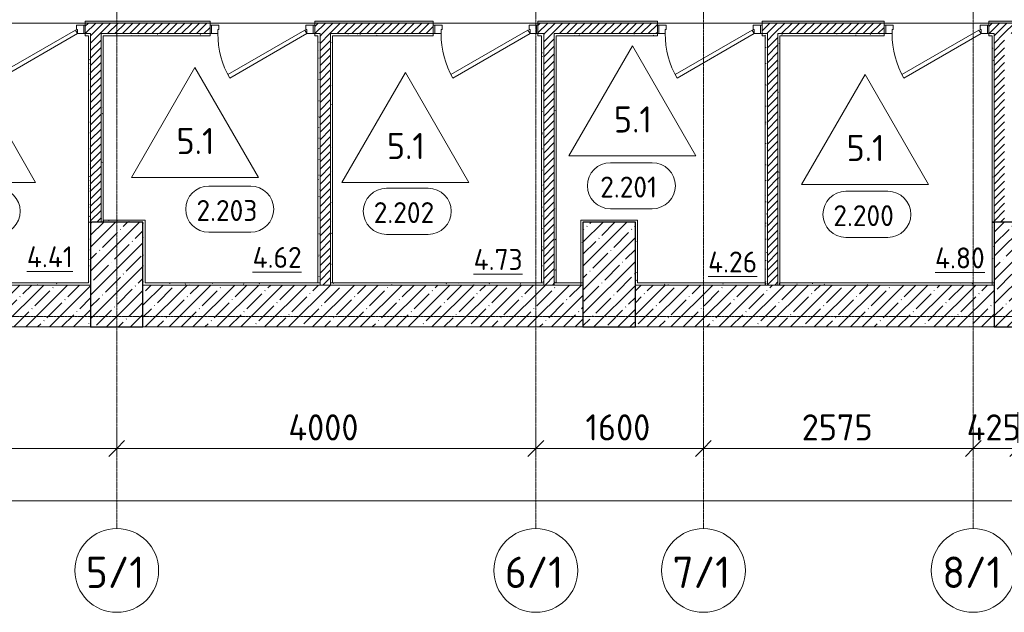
# Model space of a CAD drawing. Header units: millimetres. Extents: x -4136 to 63268, y -10605 to 130973.
# Tile 16 of 47: x 11573 to 20972, y 30575 to 36233. Entities that reach past the tile are written whole.
import ezdxf

# ---------------------------------------------------------------- set-up
doc = ezdxf.new("R2010")
doc.units = ezdxf.units.MM
doc.linetypes.add('4_ Штрихпунктир_ 10 х 2 мм', pattern=[14, 10, -2, 0, -2])
for name, color, linetype, lineweight in [('A-ANNO-DIMS', 7, 'Continuous', 5), ('A-ANNO-DIMS-100', 7, 'Continuous', 5), ('A-AREA-IDEN', 7, 'Continuous', 5), ('A-DOOR', 7, 'Continuous', 13), ('A-DOOR-FRAM', 7, 'Continuous', 13), ('A-FLOR', 7, 'Continuous', 13), ('A-FLOR-IDEN', 7, 'Continuous', 5), ('A-WALL', 7, 'Continuous', 13), ('A-WALL-PATT', 7, 'Continuous', 13), ('I-WALL', 7, 'Continuous', 13), ('S-COLS', 7, 'Continuous', 25), ('S-GRID', 7, 'Continuous', 5), ('S-GRID-IDEN', 7, 'Continuous', 5)]:
    doc.layers.add(name, color=color, linetype=linetype, lineweight=lineweight)
doc.styles.add('GOST Common_1', font='GOST_Common.ttf', dxfattribs={"height": 300})
doc.styles.add('GOST Common_2', font='GOST_Common.ttf', dxfattribs={"height": 250})
doc.styles.add('GOST Common_3', font='GOST_Common.ttf', dxfattribs={"height": 200})
doc.dimstyles.new('2_5_мм', dxfattribs={"dimscale": 304.8, "dimtxt": 251.428749, "dimasz": 0.492126, "dimexe": 0.492126, "dimexo": 0.492126, "dimgap": 0, "dimtad": 1, "dimdec": 5, "dimrnd": 1e-05, "dimdsep": 46, "dimtxsty": 'GOST Common_2', "dimblk1": 'OBLIQUE', "dimblk2": 'OBLIQUE', "dimsah": 1, "dimcen": 0.09, "dimdle": 0.492126, "dimadec": 5, "dimazin": 2, "dimtfac": 1, "dimtdec": 4, "dimtix": 1, "dimtmove": 0, "dimatfit": 3, "dimfxl": 1, "dimtvp": 1, "dimtolj": 1, "dimtzin": 0, "dimarcsym": 2})
doc.dimstyles.new('2_5_мм_1', dxfattribs={"dimscale": 304.8, "dimtxt": 251.428749, "dimasz": 0.492126, "dimexe": 0.492126, "dimexo": 0.492126, "dimgap": 0, "dimtad": 1, "dimdec": 5, "dimrnd": 1e-05, "dimdsep": 46, "dimtxsty": 'GOST Common_2', "dimblk1": 'OBLIQUE', "dimblk2": 'OBLIQUE', "dimsah": 1, "dimcen": 0.09, "dimdle": 0.492126, "dimadec": 5, "dimazin": 2, "dimtfac": 1, "dimtdec": 4, "dimtix": 1, "dimtmove": 1, "dimatfit": 3, "dimfxl": 1, "dimtvp": 1, "dimtolj": 1, "dimtzin": 0, "dimarcsym": 2})
pattern_1 = [(0, (0, 0), (203.2, 50.8), [3.353, -149.047, 3.353, -149.047, -812.8]), (0, (0, 0), (203.2, 50.8), [-304.8, 3.353, -301.447, 3.353, -149.047, -355.6]), (0, (0, 0), (203.2, 50.8), [-762, 3.353, -98.247, 3.353, -250.647]), (120, (76.2, 25.4), (-145.59409, 150.57636), [3.353, -149.047, 3.353, -149.047, -812.8]), (120, (76.2, 25.4), (-145.59409, 150.57636), [-304.8, 3.353, -301.447, 3.353, -149.047, -355.6]), (120, (76.2, 25.4), (-145.59409, 150.57636), [-762, 3.353, -98.247, 3.353, -250.647]), (240, (101.6, 127), (-57.60591, -201.37636), [3.353, -149.047, 3.353, -149.047, -812.8]), (240, (101.6, 127), (-57.60591, -201.37636), [-304.8, 3.353, -301.447, 3.353, -149.047, -355.6]), (240, (101.6, 127), (-57.60591, -201.37636), [-762, 3.353, -98.247, 3.353, -250.647])]
pattern_2 = [(45, (0, 0), (-35.35534, 35.35534), [])]
pattern_3 = [(45, (0, 0), (-114.04925, 114.04925), []), (45, (114.05, 0), (-114.04925, 114.04925), [201.612, -40.322, 3.353, -36.97])]

# ---------------------------------------------------------------- blocks, each defined once
blk = doc.blocks.new('Наметкина 10_РД_АР_П_Отделка_R21_rvt-1--02_Подвал_МП_часть А')
at = {"layer": 'A-WALL-PATT', "lineweight": 5}
h = blk.add_hatch(dxfattribs=at)
h.set_pattern_fill('FP_16', color=256, style=0, pattern_type=2)
h.set_pattern_definition(pattern_1)
h.paths.add_polyline_path([(24400, 36200), (24700, 36200), (24700, 36220), (24400, 36220)])
h.paths.add_polyline_path([(18660, 36200), (19825, 36200), (19825, 36220), (18660, 36220)])
h.paths.add_polyline_path([(20825, 36200), (21750, 36200), (21750, 36220), (20825, 36220)])
h.paths.add_polyline_path([(23400, 36200), (23400, 36220), (22750, 36220), (22750, 36200)])
h.paths.add_polyline_path([(17660, 36200), (17660, 36220), (16520, 36220), (16520, 36200), (16584.7, 36200)])
h.paths.add_polyline_path([(14390, 36200), (15520, 36200), (15520, 36220), (14390, 36220)])
h.paths.add_polyline_path([(13144, 36200), (13390, 36200), (13390, 36220), (12200, 36220), (12200, 36200), (12283.8, 36200)])
h.paths.add_polyline_path([(8370, 36200), (9200, 36200), (9200, 36220), (8370, 36220)])
h.paths.add_polyline_path([(10200, 36200), (11200, 36200), (11200, 36220), (10200, 36220)])
h = blk.add_hatch(dxfattribs=at)
h.set_pattern_fill('FP_16', color=256, style=0, pattern_type=2)
h.set_pattern_definition(pattern_1)
h.paths.add_polyline_path([(11200, 36080), (11200, 36100), (10370, 36100), (10370, 36080)])
h.paths.add_polyline_path([(12230, 36080), (12230, 36100), (12200, 36100), (12200, 36080)])
h = blk.add_hatch(dxfattribs=at)
h.set_pattern_fill('FP_16', color=256, style=0, pattern_type=2)
h.set_pattern_definition(pattern_1)
h.paths.add_polyline_path([(12230, 34300), (12250, 34300), (12250, 36100), (12230, 36100), (12230, 36028.8)])
h = blk.add_hatch(dxfattribs=at)
h.set_pattern_fill('FP_16', color=256, style=0, pattern_type=2)
h.set_pattern_definition(pattern_1)
h.paths.add_polyline_path([(12350, 34300), (12370, 34300), (12370, 36100), (12350, 36100), (12350, 36028.8)])
h = blk.add_hatch(dxfattribs=at)
h.set_pattern_fill('FP_16', color=256, style=0, pattern_type=2)
h.set_pattern_definition(pattern_1)
h.paths.add_polyline_path([(14440, 36080), (14440, 36100), (14390, 36100), (14390, 36080), (14420, 36080)])
h.paths.add_polyline_path([(12370, 36080), (13390, 36080), (13390, 36100), (12370, 36100)])
h = blk.add_hatch(dxfattribs=at)
h.set_pattern_fill('FP_16', color=256, style=0, pattern_type=2)
h.set_pattern_definition(pattern_1)
h.paths.add_polyline_path([(14540, 33720), (14560, 33720), (14560, 36100), (14540, 36100), (14540, 36028.8)])
h = blk.add_hatch(dxfattribs=at)
h.set_pattern_fill('FP_16', color=256, style=0, pattern_type=2)
h.set_pattern_definition(pattern_1)
h.paths.add_polyline_path([(16575, 36080), (16575, 36100), (16520, 36100), (16520, 36080), (16555, 36080)])
h.paths.add_polyline_path([(15520, 36080), (15520, 36100), (14560, 36100), (14560, 36080), (14864.3, 36080)])
h = blk.add_hatch(dxfattribs=at)
h.set_pattern_fill('FP_16', color=256, style=0, pattern_type=2)
h.set_pattern_definition(pattern_1)
h.paths.add_polyline_path([(20875, 36080), (20875, 36100), (20825, 36100), (20825, 36080), (20855, 36080)])
h.paths.add_polyline_path([(18660, 36080), (18710, 36080), (18710, 36100), (18660, 36100)])
h.paths.add_polyline_path([(18830, 36080), (19825, 36080), (19825, 36100), (18810, 36100), (18810, 36080)])
h.paths.add_polyline_path([(17660, 36080), (17660, 36100), (16675, 36100), (16675, 36080), (16695, 36080)])
h = blk.add_hatch(dxfattribs=at)
h.set_pattern_fill('FP_16', color=256, style=0, pattern_type=2)
h.set_pattern_definition(pattern_1)
h.paths.add_polyline_path([(14440, 33720), (14440, 36080), (14420, 36080), (14420, 33720)])
h = blk.add_hatch(dxfattribs=at)
h.set_pattern_fill('FP_16', color=256, style=0, pattern_type=2)
h.set_pattern_definition(pattern_1)
h.paths.add_polyline_path([(16575, 33720), (16575, 36080), (16555, 36080), (16555, 33720)])
h = blk.add_hatch(dxfattribs=at)
h.set_pattern_fill('FP_16', color=256, style=0, pattern_type=2)
h.set_pattern_definition(pattern_1)
h.paths.add_polyline_path([(16695, 33720), (16695, 36080), (16675, 36080), (16675, 33720)])
h = blk.add_hatch(dxfattribs=at)
h.set_pattern_fill('FP_16', color=256, style=0, pattern_type=2)
h.set_pattern_definition(pattern_1)
h.paths.add_polyline_path([(18710, 33700), (18710, 36080), (18690, 36080), (18690, 33700)])
h = blk.add_hatch(dxfattribs=at)
h.set_pattern_fill('FP_16', color=256, style=0, pattern_type=2)
h.set_pattern_definition(pattern_1)
h.paths.add_polyline_path([(18830, 33700), (18830, 36080), (18810, 36080), (18810, 33700)])
h = blk.add_hatch(dxfattribs=at)
h.set_pattern_fill('FP_16', color=256, style=0, pattern_type=2)
h.set_pattern_definition(pattern_1)
h.paths.add_polyline_path([(20875, 34300), (20875, 36080), (20855, 36080), (20855, 34300)])
h = blk.add_hatch(dxfattribs=at)
h.set_pattern_fill('FP_16', color=256, style=0, pattern_type=2)
h.set_pattern_definition(pattern_1)
h.paths.add_polyline_path([(12750, 34300), (12750, 34320), (12370, 34320), (12370, 34300)])
h = blk.add_hatch(dxfattribs=at)
h.set_pattern_fill('FP_16', color=256, style=0, pattern_type=2)
h.set_pattern_definition(pattern_1)
h.paths.add_polyline_path([(12750, 33720), (12770, 33720), (12770, 34320), (12750, 34320), (12750, 34300)])
h = blk.add_hatch(dxfattribs=at)
h.set_pattern_fill('FP_16', color=256, style=0, pattern_type=2)
h.set_pattern_definition(pattern_1)
h.paths.add_polyline_path([(17450, 34300), (17470, 34300), (17470, 34320), (16930, 34320), (16930, 34300), (16950, 34300)])
h = blk.add_hatch(dxfattribs=at)
h.set_pattern_fill('FP_16', color=256, style=0, pattern_type=2)
h.set_pattern_definition(pattern_1)
h.paths.add_polyline_path([(12250, 33700), (12250, 34300), (12230, 34300), (12230, 33700)])
h = blk.add_hatch(dxfattribs=at)
h.set_pattern_fill('FP_16', color=256, style=0, pattern_type=2)
h.set_pattern_definition(pattern_1)
h.paths.add_polyline_path([(16950, 33700), (16950, 34300), (16930, 34300), (16930, 33700)])
h = blk.add_hatch(dxfattribs=at)
h.set_pattern_fill('FP_16', color=256, style=0, pattern_type=2)
h.set_pattern_definition(pattern_1)
h.paths.add_polyline_path([(17470, 33720), (17470, 34300), (17450, 34300), (17450, 33720)])
h = blk.add_hatch(dxfattribs=at)
h.set_pattern_fill('FP_16', color=256, style=0, pattern_type=2)
h.set_pattern_definition(pattern_1)
h.paths.add_polyline_path([(20875, 33700), (20875, 34300), (20855, 34300), (20855, 33700)])
h = blk.add_hatch(dxfattribs=at)
h.set_pattern_fill('FP_16', color=256, style=0, pattern_type=2)
h.set_pattern_definition(pattern_1)
h.paths.add_polyline_path([(10250, 33700), (10250, 33720), (8700, 33720), (8700, 33700), (9703.3, 33700)])
h.paths.add_polyline_path([(10350, 33700), (12230, 33700), (12230, 33720), (10350, 33720)])
h = blk.add_hatch(dxfattribs=at)
h.set_pattern_fill('FP_16', color=256, style=0, pattern_type=2)
h.set_pattern_definition(pattern_1)
h.paths.add_polyline_path([(16950, 33700), (16950, 33720), (16675, 33720), (16675, 33700)])
h.paths.add_polyline_path([(16575, 33700), (16575, 33720), (14540, 33720), (14540, 33700)])
h.paths.add_polyline_path([(12750, 33700), (14440, 33700), (14440, 33720), (12750, 33720)])
h = blk.add_hatch(dxfattribs=at)
h.set_pattern_fill('FP_16', color=256, style=0, pattern_type=2)
h.set_pattern_definition(pattern_1)
h.paths.add_polyline_path([(20025.4, 33700), (20875, 33700), (20875, 33720), (18830, 33720), (18830, 33700)])
h.paths.add_polyline_path([(18690, 33700), (18690, 33720), (17450, 33720), (17450, 33700)])
at = {"layer": 'A-WALL'}
for p, q in [((13390, 36220), (12200, 36220)), ((12200, 36220), (12200, 36200)), ((12200, 36200), (13390, 36200)), ((13390, 36200), (13390, 36220)), ((15520, 36220), (14390, 36220)), ((14390, 36220), (14390, 36200)), ((14390, 36200), (15520, 36200)), ((15520, 36200), (15520, 36220)), ((17660, 36220), (16520, 36220)), ((16520, 36220), (16520, 36200)), ((16520, 36200), (17660, 36200)), ((17660, 36200), (17660, 36220)), ((19825, 36220), (18660, 36220)), ((18660, 36220), (18660, 36200)), ((18660, 36200), (19825, 36200)), ((19825, 36200), (19825, 36220)), ((21750, 36220), (20825, 36220)), ((20825, 36220), (20825, 36200)), ((20825, 36200), (21750, 36200)), ((12230, 36100), (12200, 36100)), ((12200, 36100), (12200, 36080)), ((12250, 36100), (12230, 36100)), ((12250, 34300), (12250, 36100)), ((12350, 36100), (12350, 34300)), ((12370, 36100), (12350, 36100)), ((13390, 36100), (12370, 36100)), ((13390, 36080), (13390, 36100)), ((14440, 36100), (14390, 36100)), ((14390, 36100), (14390, 36080)), ((14440, 36080), (14440, 36100)), ((14540, 36100), (14540, 33720)), ((14560, 36100), (14540, 36100)), ((15520, 36100), (14560, 36100)), ((15520, 36080), (15520, 36100)), ((16575, 36100), (16520, 36100)), ((16520, 36100), (16520, 36080)), ((16575, 36080), (16575, 36100)), ((17660, 36100), (16675, 36100)), ((16675, 36100), (16675, 36080)), ((17660, 36080), (17660, 36100)), ((18710, 36100), (18660, 36100)), ((18660, 36100), (18660, 36080)), ((18710, 36080), (18710, 36100)), ((19825, 36100), (18810, 36100)), ((18810, 36100), (18810, 36080)), ((19825, 36080), (19825, 36100)), ((20875, 36100), (20825, 36100)), ((20825, 36100), (20825, 36080)), ((20875, 36080), (20875, 36100)), ((12200, 36080), (12230, 36080)), ((12230, 36080), (12230, 34300)), ((12370, 34320), (12370, 36080)), ((12370, 36080), (13390, 36080)), ((14390, 36080), (14420, 36080)), ((14420, 36080), (14420, 33720)), ((14440, 33720), (14440, 36080)), ((14560, 33720), (14560, 36080)), ((14560, 36080), (15520, 36080)), ((16520, 36080), (16555, 36080)), ((16555, 36080), (16555, 33720)), ((16575, 33720), (16575, 36080)), ((16675, 36080), (16675, 33720)), ((16695, 33720), (16695, 36080)), ((16695, 36080), (17660, 36080)), ((18660, 36080), (18690, 36080)), ((18690, 36080), (18690, 33720)), ((18710, 33720), (18710, 36080)), ((18810, 36080), (18810, 33720)), ((18830, 36080), (19825, 36080)), ((18830, 33720), (18830, 36080)), ((20825, 36080), (20855, 36080)), ((20855, 36080), (20855, 34300)), ((20875, 34300), (20875, 36080)), ((12750, 34320), (12370, 34320)), ((12770, 34320), (12750, 34320)), ((12770, 33720), (12770, 34320)), ((17470, 34320), (16930, 34320)), ((16930, 34320), (16930, 34300)), ((17470, 34300), (17470, 34320)), ((12250, 34300), (12230, 34300)), ((12230, 34300), (12230, 33720)), ((12230, 34300), (12250, 34300)), ((16930, 34300), (16930, 33700)), ((17470, 33720), (17470, 34300)), ((20855, 34300), (20855, 33700)), ((12230, 33720), (10350, 33720)), ((10350, 33700), (12230, 33700)), ((12230, 33700), (12250, 33700)), ((12750, 33700), (14440, 33700)), ((14440, 33720), (12770, 33720)), ((14420, 33720), (14440, 33720)), ((14440, 33700), (14440, 33720)), ((16575, 33720), (14540, 33720)), ((14540, 33720), (14540, 33700)), ((14540, 33720), (14560, 33720)), ((14540, 33700), (16575, 33700)), ((16555, 33720), (16575, 33720)), ((16575, 33700), (16575, 33720)), ((16950, 33720), (16675, 33720)), ((16675, 33720), (16675, 33700)), ((16675, 33720), (16695, 33720)), ((16675, 33700), (16950, 33700)), ((16930, 33700), (16950, 33700)), ((17450, 33700), (18690, 33700)), ((18690, 33720), (17470, 33720)), ((18690, 33700), (18710, 33700)), ((18710, 33700), (18710, 33720)), ((18810, 33720), (18810, 33700)), ((18810, 33700), (18830, 33700)), ((20875, 33720), (18830, 33720)), ((18830, 33700), (20875, 33700)), ((20855, 33700), (20875, 33700))]:
    blk.add_line(p, q, dxfattribs=at)
at = {"layer": 'A-WALL', "lineweight": 25}
for p, q in [((12370, 34320), (12370, 34300)), ((20875, 34300), (20855, 34300)), ((20855, 34300), (20875, 34300)), ((18690, 33720), (18690, 33700)), ((18830, 33700), (18830, 33720))]:
    blk.add_line(p, q, dxfattribs=at)
blk = doc.blocks.new('АР_Дверь однопольная - 1000х2100h_850__Кладовая-4627048--02_Подвал_МП_часть А')
at = {"layer": 'A-DOOR'}
for p, q in [((311.1, 475), (-425, 50)), ((331.1, 440.4), (311.1, 475)), ((-405, 15.4), (331.1, 440.4)), ((-425, 50), (-405, 15.4))]:
    blk.add_line(p, q, dxfattribs=at)
at = {"layer": 'A-DOOR', "lineweight": 5}
blk.add_arc((-425, 50), 850, 360, 30, dxfattribs=at)
at = {"layer": 'A-DOOR-FRAM'}
for p, q in [((-485, 50), (-500, 50)), ((-425, 50), (-485, 50)), ((-485, 50), (-485, -30)), ((-425, 10), (-425, 50)), ((-415, 10), (-425, 10)), ((-415, -30), (-415, 10)), ((425, 10), (415, 10)), ((415, 10), (415, -30)), ((485, 50), (425, 50)), ((425, 50), (425, 10)), ((485, -30), (485, 50)), ((485, 50), (500, 50)), ((-485, -30), (-500, -30)), ((-485, -30), (-415, -30)), ((415, -30), (485, -30)), ((485, -30), (500, -30))]:
    blk.add_line(p, q, dxfattribs=at)
blk = doc.blocks.new('КР_Колонна_ЖБ_Прямоугольная - 500x1000h_B40-V2--02_Подвал_МП_часть А')
at = {"layer": 'S-COLS', "lineweight": 5}
h = blk.add_hatch(dxfattribs=at)
h.set_pattern_fill('FP_6', color=256, style=0, pattern_type=2)
h.set_pattern_definition([(45, (-21125, -33800), (-114.04925, 114.04925), []), (45, (-21010.95, -33800), (-114.04925, 114.04925), [201.613, -40.323, 3.353, -36.97])])
h.paths.add_polyline_path([(250, -500), (250, 500), (-250, 500), (-250, -500)])
at = {"layer": 'S-COLS'}
for p, q in [((250, 500), (-250, 500)), ((-250, 500), (-250, -500)), ((250, -500), (250, 500)), ((-250, -500), (250, -500))]:
    blk.add_line(p, q, dxfattribs=at)
blk = doc.blocks.new('КР_Колонна_ЖБ_Прямоугольная - 500x1000h_B40-V3--02_Подвал_МП_часть А')
at = {"layer": 'S-COLS', "lineweight": 5}
h = blk.add_hatch(dxfattribs=at)
h.set_pattern_fill('FP_7', color=256, style=0, pattern_type=2)
h.set_pattern_definition([(45, (-17200, -33800), (-114.04925, 114.04925), []), (45, (-17085.95, -33800), (-114.04925, 114.04925), [201.613, -40.323, 3.353, -36.97])])
h.paths.add_polyline_path([(250, -500), (250, 500), (-250, 500), (-250, -500)])
at = {"layer": 'S-COLS'}
for p, q in [((250, 500), (-250, 500)), ((-250, 500), (-250, -500)), ((250, -500), (250, 500)), ((-250, -500), (250, -500))]:
    blk.add_line(p, q, dxfattribs=at)
blk = doc.blocks.new('КР_Колонна_ЖБ_Прямоугольная - 500x1000h_B40-V4--02_Подвал_МП_часть А')
at = {"layer": 'S-COLS', "lineweight": 5}
h = blk.add_hatch(dxfattribs=at)
h.set_pattern_fill('FP_8', color=256, style=0, pattern_type=2)
h.set_pattern_definition([(45, (-12500, -33800), (-114.04925, 114.04925), []), (45, (-12385.95, -33800), (-114.04925, 114.04925), [201.613, -40.323, 3.353, -36.97])])
h.paths.add_polyline_path([(250, -500), (250, 500), (-250, 500), (-250, -500)])
at = {"layer": 'S-COLS'}
for p, q in [((250, 500), (-250, 500)), ((-250, 500), (-250, -500)), ((250, -500), (250, 500)), ((-250, -500), (250, -500))]:
    blk.add_line(p, q, dxfattribs=at)
blk = doc.blocks.new('Ось сетки - 8_0 мм-31302--02_Подвал_МП_часть А')
at = {"layer": 'S-GRID-IDEN'}
blk.add_circle((0, 0), 4, dxfattribs=at)
blk = doc.blocks.new('Марка помещения _Номер_ - 2 мм-68851--02_Подвал_МП_часть А')
at = {"layer": 'A-AREA-IDEN'}
for p, q in [((-2.027, 2.21), (1.973, 2.21)), ((-2.027, -2.19), (1.973, -2.19))]:
    blk.add_line(p, q, dxfattribs=at)
for centre, start, end in [((-2.027, 0.01), 90, 270), ((1.973, 0.01), 270, 90)]:
    blk.add_arc(centre, 2.2, start, end, dxfattribs=at)
blk = doc.blocks.new('DIMBLOCK73--02_Подвал_МП_часть А')
at = {"layer": 'A-ANNO-DIMS-100'}
for p, q in [((8200, 32095.3), (8200, 32289.2)), ((12500, 32095.3), (12500, 32289.2)), ((8200, 32139.2), (12500, 32139.2)), ((8200, 32139.2), (8200, 32095.3)), ((12500, 32139.2), (12500, 32095.3))]:
    blk.add_line(p, q, dxfattribs=at)
at = {"layer": 'A-ANNO-DIMS-100', "lineweight": 25}
for p, q in [((8200, 32139.2), (8275, 32214.2)), ((12500, 32139.2), (12575, 32214.2)), ((8200, 32139.2), (8125, 32064.2)), ((12500, 32139.2), (12425, 32064.2))]:
    blk.add_line(p, q, dxfattribs=at)
at = {"layer": 'A-ANNO-DIMS-100', "color": 0, "insert": (9987.8, 32465.9), "char_height": 250, "width": 869.347, "attachment_point": 1, "line_spacing_factor": 1.022761, "style": 'GOST Common_2'}
blk.add_mtext('4300', dxfattribs=at)
blk = doc.blocks.new('_Oblique')
at = {"color": 0, "linetype": 'ByBlock', "lineweight": -2}
blk.add_line((-0.5, -0.5), (0.5, 0.5), dxfattribs=at)
blk = doc.blocks.new('DIMBLOCK74--02_Подвал_МП_часть А')
at = {"layer": 'A-ANNO-DIMS-100'}
for p, q in [((12500, 32095.3), (12500, 32289.2)), ((16500, 32095.3), (16500, 32289.2)), ((12500, 32139.2), (16500, 32139.2)), ((12500, 32139.2), (12500, 32095.3)), ((16500, 32139.2), (16500, 32095.3))]:
    blk.add_line(p, q, dxfattribs=at)
at = {"layer": 'A-ANNO-DIMS-100', "lineweight": 25}
for p, q in [((12500, 32139.2), (12575, 32214.2)), ((16500, 32139.2), (16575, 32214.2)), ((12500, 32139.2), (12425, 32064.2)), ((16500, 32139.2), (16425, 32064.2))]:
    blk.add_line(p, q, dxfattribs=at)
at = {"layer": 'A-ANNO-DIMS-100', "color": 0, "insert": (14137.8, 32465.9), "char_height": 250, "width": 869.347, "attachment_point": 1, "line_spacing_factor": 1.022761, "style": 'GOST Common_2'}
blk.add_mtext('4000', dxfattribs=at)
blk = doc.blocks.new('DIMBLOCK75--02_Подвал_МП_часть А')
at = {"layer": 'A-ANNO-DIMS-100'}
for p, q in [((16500, 32095.3), (16500, 32289.2)), ((18100, 32095.3), (18100, 32289.2)), ((16500, 32139.2), (18100, 32139.2)), ((16500, 32139.2), (16500, 32095.3)), ((18100, 32139.2), (18100, 32095.3))]:
    blk.add_line(p, q, dxfattribs=at)
at = {"layer": 'A-ANNO-DIMS-100', "lineweight": 25}
for p, q in [((16500, 32139.2), (16575, 32214.2)), ((18100, 32139.2), (18175, 32214.2)), ((16500, 32139.2), (16425, 32064.2)), ((18100, 32139.2), (18025, 32064.2))]:
    blk.add_line(p, q, dxfattribs=at)
at = {"layer": 'A-ANNO-DIMS-100', "color": 0, "insert": (16974, 32465.9), "char_height": 250, "width": 782.412, "attachment_point": 1, "line_spacing_factor": 1.022761, "style": 'GOST Common_2'}
blk.add_mtext('1600', dxfattribs=at)
blk = doc.blocks.new('DIMBLOCK76--02_Подвал_МП_часть А')
at = {"layer": 'A-ANNO-DIMS-100'}
for p, q in [((18100, 32095.3), (18100, 32289.2)), ((20675, 32095.3), (20675, 32289.2)), ((18100, 32139.2), (20675, 32139.2)), ((18100, 32139.2), (18100, 32095.3)), ((20675, 32139.2), (20675, 32095.3))]:
    blk.add_line(p, q, dxfattribs=at)
at = {"layer": 'A-ANNO-DIMS-100', "lineweight": 25}
for p, q in [((18100, 32139.2), (18175, 32214.2)), ((20675, 32139.2), (20750, 32214.2)), ((18100, 32139.2), (18025, 32064.2)), ((20675, 32139.2), (20600, 32064.2))]:
    blk.add_line(p, q, dxfattribs=at)
at = {"layer": 'A-ANNO-DIMS-100', "color": 0, "insert": (19038.1, 32465.9), "char_height": 250, "width": 838.664, "attachment_point": 1, "line_spacing_factor": 1.022761, "style": 'GOST Common_2'}
blk.add_mtext('2575', dxfattribs=at)
blk = doc.blocks.new('DIMBLOCK77--02_Подвал_МП_часть А')
at = {"layer": 'A-ANNO-DIMS-100'}
for p, q in [((21100, 32495.4), (21100, 31989.2)), ((21100, 32139.2), (21100, 32495.4)), ((20675, 32095.3), (20675, 32289.2)), ((20675, 32139.2), (21100, 32139.2)), ((20675, 32139.2), (20675, 32095.3))]:
    blk.add_line(p, q, dxfattribs=at)
at = {"layer": 'A-ANNO-DIMS-100', "lineweight": 25}
for p, q in [((20675, 32139.2), (20750, 32214.2)), ((21100, 32139.2), (21175, 32214.2)), ((20675, 32139.2), (20600, 32064.2)), ((21100, 32139.2), (21025, 32064.2))]:
    blk.add_line(p, q, dxfattribs=at)
at = {"layer": 'A-ANNO-DIMS-100', "color": 0, "insert": (20612.6, 32465.9), "char_height": 250, "width": 659.681, "attachment_point": 1, "line_spacing_factor": 1.022761, "style": 'GOST Common_2'}
blk.add_mtext('425', dxfattribs=at)
blk = doc.blocks.new('DIMBLOCK86--02_Подвал_МП_часть А')
at = {"layer": 'A-ANNO-DIMS-100'}
for p, q in [((5900, 31595.3), (5900, 31789.2)), ((37600, 31595.3), (37600, 31789.2)), ((5750, 31639.2), (37750, 31639.2)), ((5900, 31639.2), (5900, 31595.3)), ((21470.3, 31639.2), (21750, 31639.2)), ((22397.1, 31639.2), (21470.3, 31639.2)), ((37600, 31639.2), (37600, 31595.3))]:
    blk.add_line(p, q, dxfattribs=at)
at = {"layer": 'A-ANNO-DIMS-100', "lineweight": 25}
for p, q in [((5900, 31639.2), (5975, 31714.2)), ((37600, 31639.2), (37675, 31714.2)), ((5900, 31639.2), (5825, 31564.2)), ((37600, 31639.2), (37525, 31564.2))]:
    blk.add_line(p, q, dxfattribs=at)
at = {"layer": 'A-ANNO-DIMS-100', "color": 0, "insert": (21570.3, 31965.9), "char_height": 250, "width": 992.078, "attachment_point": 1, "line_spacing_factor": 1.022761, "style": 'GOST Common_2'}
blk.add_mtext('31700', dxfattribs=at)
blk = doc.blocks.new('Марка полов - Марка полов-4106608--02_Подвал_МП_часть А')
at = {"layer": 'A-FLOR-IDEN'}
for p, q in [((0, 7), (-6.062, -3.5)), ((6.062, -3.5), (0, 7)), ((-6.062, -3.5), (6.062, -3.5))]:
    blk.add_line(p, q, dxfattribs=at)

msp = doc.modelspace()

# ---------------------------------------------------------------- hatches: boundary and pattern name
at = {"layer": 'A-WALL-PATT', "lineweight": 5}
h = msp.add_hatch(dxfattribs=at)
h.set_pattern_fill('FP_2', color=256, style=0, pattern_type=2)
h.set_pattern_definition(pattern_2)
h.paths.add_polyline_path([(24700, 36100), (24700, 36200), (24400, 36200), (24400, 36100)])
h.paths.add_polyline_path([(22750, 36100), (23400, 36100), (23400, 36200), (22750, 36200)])
h.paths.add_polyline_path([(18660, 36100), (19825, 36100), (19825, 36200), (18660, 36200)])
h.paths.add_polyline_path([(17660, 36100), (17660, 36200), (16520, 36200), (16520, 36100), (16675, 36100)])
h.paths.add_polyline_path([(21750, 36100), (21750, 36200), (20825, 36200), (20825, 36100), (21745.739153, 36100)])
h.paths.add_polyline_path([(14864.322013, 36100), (15520, 36100), (15520, 36200), (14390, 36200), (14390, 36100), (14540, 36100)])
h.paths.add_polyline_path([(13390, 36100), (13390, 36200), (12200, 36200), (12200, 36100), (13143.967728, 36100)])
h.paths.add_polyline_path([(10200, 36100), (11200, 36100), (11200, 36200), (10200, 36200)])
h.paths.add_polyline_path([(9200, 36100), (9200, 36200), (8350, 36200), (8350, 36100)])
h = msp.add_hatch(dxfattribs=at)
h.set_pattern_fill('FP_2', color=256, style=0, pattern_type=2)
h.set_pattern_definition(pattern_2)
h.paths.add_polyline_path([(12250, 34300), (12350, 34300), (12350, 36100), (12250, 36100), (12250, 36028.84117)])
h = msp.add_hatch(dxfattribs=at)
h.set_pattern_fill('FP_2', color=256, style=0, pattern_type=2)
h.set_pattern_definition(pattern_2)
h.paths.add_polyline_path([(14540, 33700), (14540, 36100), (14440, 36100), (14440, 33700)])
h = msp.add_hatch(dxfattribs=at)
h.set_pattern_fill('FP_2', color=256, style=0, pattern_type=2)
h.set_pattern_definition(pattern_2)
h.paths.add_polyline_path([(16675, 33700), (16675, 36100), (16575, 36100), (16575, 33700), (16584.676298, 33700)])
h = msp.add_hatch(dxfattribs=at)
h.set_pattern_fill('FP_2', color=256, style=0, pattern_type=2)
h.set_pattern_definition(pattern_2)
h.paths.add_polyline_path([(18810, 33700), (18810, 36100), (18710, 36100), (18710, 33700)])
h = msp.add_hatch(dxfattribs=at)
h.set_pattern_fill('FP_2', color=256, style=0, pattern_type=2)
h.set_pattern_definition(pattern_2)
h.paths.add_polyline_path([(20975, 34300), (20975, 36100), (20875, 36100), (20875, 34300)])
h = msp.add_hatch(dxfattribs=at)
h.set_pattern_fill('FP_3', color=256, style=0, pattern_type=2)
h.set_pattern_definition(pattern_3)
h.paths.add_polyline_path([(12250, 33300), (12250, 33700), (8700, 33700), (8700, 33300), (9703.259158, 33300)])
h = msp.add_hatch(dxfattribs=at)
h.set_pattern_fill('FP_3', color=256, style=0, pattern_type=2)
h.set_pattern_definition(pattern_3)
h.paths.add_polyline_path([(16950, 33300), (16950, 33700), (12750, 33700), (12750, 33300), (16584.676298, 33300)])
h = msp.add_hatch(dxfattribs=at)
h.set_pattern_fill('FP_3', color=256, style=0, pattern_type=2)
h.set_pattern_definition(pattern_3)
h.paths.add_polyline_path([(17450, 33300), (20875, 33300), (20875, 33700), (17450, 33700)])

# ---------------------------------------------------------------- linework, layer by layer
at = {"layer": 'A-FLOR'}
for p, q in [((11200, 36200), (12200, 36200)), ((13390, 36200), (14390, 36200)), ((15520, 36200), (16520, 36200)), ((17660, 36200), (18660, 36200)), ((19825, 36200), (20825, 36200))]:
    msp.add_line(p, q, dxfattribs=at)
at = {"layer": 'A-WALL'}
for p, q in [((12250, 33700), (8700, 33700)), ((16950, 33700), (12750, 33700)), ((20875, 33700), (17450, 33700)), ((8700, 33300), (12250, 33300)), ((12750, 33300), (16950, 33300)), ((17450, 33300), (20875, 33300))]:
    msp.add_line(p, q, dxfattribs=at)
at = {"layer": 'I-WALL'}
for p, q in [((13390, 36200), (12200, 36200)), ((12200, 36200), (12200, 36100)), ((13390, 36100), (13390, 36200)), ((15520, 36200), (14390, 36200)), ((14390, 36200), (14390, 36100)), ((15520, 36100), (15520, 36200)), ((17660, 36200), (16520, 36200)), ((16520, 36200), (16520, 36100)), ((17660, 36100), (17660, 36200)), ((19825, 36200), (18660, 36200)), ((18660, 36200), (18660, 36100)), ((19825, 36100), (19825, 36200)), ((21750, 36200), (20825, 36200)), ((20825, 36200), (20825, 36100)), ((12200, 36100), (12250, 36100)), ((12250, 36100), (12250, 34300)), ((12350, 34300), (12350, 36100)), ((12350, 36100), (13390, 36100)), ((14390, 36100), (14440, 36100)), ((14440, 36100), (14440, 33700)), ((14540, 33700), (14540, 36100)), ((14540, 36100), (15520, 36100)), ((16520, 36100), (16575, 36100)), ((16575, 36100), (16575, 33700)), ((16675, 33700), (16675, 36100)), ((16675, 36100), (17660, 36100)), ((18660, 36100), (18710, 36100)), ((18710, 36100), (18710, 33700)), ((18810, 33700), (18810, 36100)), ((18810, 36100), (19825, 36100)), ((20825, 36100), (20875, 36100)), ((20875, 36100), (20875, 34300))]:
    msp.add_line(p, q, dxfattribs=at)
at = {"layer": 'S-GRID', "linetype": '4_ Штрихпунктир_ 10 х 2 мм'}
for p, q in [((16500, 31375.395721), (16500, 100620.828093)), ((20675, 31375.395721), (20675, 100620.828093)), ((12500, 31375.395721), (12500, 60921.15283)), ((18100, 31375.395721), (18100, 60921.15283)), ((38983.503377, 33400), (-2313.623038, 33400))]:
    msp.add_line(p, q, dxfattribs=at)

# ---------------------------------------------------------------- block references
at = {"lineweight": 5}
msp.add_blockref('Наметкина 10_РД_АР_П_Отделка_R21_rvt-1--02_Подвал_МП_часть А', (0, 0), dxfattribs=at)
at = {"layer": 'A-AREA-IDEN', "xscale": 99.99999999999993, "yscale": 99.99999999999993, "zscale": 99.99999999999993}
for p in [(17414.712219, 34646.771766), (11161.579186, 34402.881724), (13580.869647, 34422.881724), (15275.930318, 34402.881724), (19662.960543, 34373.673531)]:
    msp.add_blockref('Марка помещения _Номер_ - 2 мм-68851--02_Подвал_МП_часть А', p, dxfattribs=at)
at = {"layer": 'A-DOOR', "rotation": 180}
for p in [(11700, 36150), (13890, 36150), (16020, 36150), (18160, 36150), (20325, 36150)]:
    msp.add_blockref('АР_Дверь однопольная - 1000х2100h_850__Кладовая-4627048--02_Подвал_МП_часть А', p, dxfattribs=at)
at = {"layer": 'A-FLOR-IDEN', "xscale": 99.99999999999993, "yscale": 99.99999999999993, "zscale": 99.99999999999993}
for p in [(17421.424106, 35283.956059), (11118.044655, 35030.223137), (13246.256937, 35077.649511), (15254.730561, 35030.223137), (19642.174664, 35010.857824)]:
    msp.add_blockref('Марка полов - Марка полов-4106608--02_Подвал_МП_часть А', p, dxfattribs=at)
at = {"layer": 'S-COLS'}
for name, p in [('КР_Колонна_ЖБ_Прямоугольная - 500x1000h_B40-V4--02_Подвал_МП_часть А', (12500, 33800)), ('КР_Колонна_ЖБ_Прямоугольная - 500x1000h_B40-V3--02_Подвал_МП_часть А', (17200, 33800)), ('КР_Колонна_ЖБ_Прямоугольная - 500x1000h_B40-V2--02_Подвал_МП_часть А', (21125, 33800))]:
    msp.add_blockref(name, p, dxfattribs=at)
at = {"layer": 'S-GRID-IDEN', "xscale": 99.99999999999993, "yscale": 99.99999999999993, "zscale": 99.99999999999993}
for p in [(12500, 30975.395721), (16500, 30975.395721), (18100, 30975.395721), (20675, 30975.395721)]:
    msp.add_blockref('Ось сетки - 8_0 мм-31302--02_Подвал_МП_часть А', p, dxfattribs=at)

# ---------------------------------------------------------------- texts
at = {"layer": 'A-AREA-IDEN', "char_height": 200, "attachment_point": 1, "style": 'GOST Common_3'}
for s, insert, width in [('2.201', (17114.198022, 34735.514948), 721.51875), ('2.203', (13260.355451, 34511.624906), 769.62), ('2.202', (14952.416122, 34491.624906), 777.636875), ('2.200', (19339.446347, 34462.416713), 777.636875), ('\\L4.41', (11642.410436, 34069.436099), 593.24875), ('\\L4.62', (13796.773567, 34063.929868), 625.31625), ('\\L4.73', (15906.590068, 34043.929868), 617.299375), ('\\L4.26', (18144.291793, 34020.227906), 625.31625), ('\\L4.80', (20310.282142, 34058.929868), 625.31625)]:
    msp.add_mtext(s, dxfattribs=dict(at, insert=insert, width=width))
at = {"layer": 'A-FLOR-IDEN', "char_height": 250, "width": 456.961875, "attachment_point": 1, "style": 'GOST Common_2'}
for insert in [(17245.047823, 35406.017731), (13069.880654, 35199.711183), (15078.354278, 35152.284809), (19465.798381, 35132.919496)]:
    msp.add_mtext('5.1', dxfattribs=dict(at, insert=insert))
at = {"layer": 'S-GRID-IDEN', "char_height": 300, "width": 705.485, "attachment_point": 1, "style": 'GOST Common_1'}
for s, insert in [('5/1', (12205.37793, 31107.48287)), ('6/1', (16205.37793, 31107.48287)), ('7/1', (17805.37793, 31107.48287)), ('8/1', (20380.37793, 31107.48287))]:
    msp.add_mtext(s, dxfattribs=dict(at, insert=insert))

# ---------------------------------------------------------------- dimensions: what is measured, and where the dimension line sits
at = {"layer": 'A-ANNO-DIMS'}
for base, p1, p2, override, picture, middle in [((21100, 32139.185213), (20675, 32245.25123), (21100, 32645.395721), {"dimpost": '<>', "dimfxl": 583.729915}, 'DIMBLOCK77--02_Подвал_МП_часть А', (20887.5, 32264.185213)), ((12500, 32139.185213), (8200, 32245.25123), (12500, 32245.25123), {"dimpost": '<>', "dimfxl": 4300}, 'DIMBLOCK73--02_Подвал_МП_часть А', (10350, 32264.185213)), ((16500, 32139.185213), (12500, 32245.25123), (16500, 32245.25123), {"dimpost": '<>', "dimfxl": 4000}, 'DIMBLOCK74--02_Подвал_МП_часть А', (14500, 32264.185213)), ((18100, 32139.185213), (16500, 32245.25123), (18100, 32245.25123), {"dimpost": '<>', "dimfxl": 1600}, 'DIMBLOCK75--02_Подвал_МП_часть А', (17300, 32264.185213)), ((20675, 32139.185213), (18100, 32245.25123), (20675, 32245.25123), {"dimpost": '<>', "dimfxl": 2575}, 'DIMBLOCK76--02_Подвал_МП_часть А', (19387.5, 32264.185213))]:
    dim = msp.add_linear_dim(base=base, p1=p1, p2=p2, dimstyle='2_5_мм', override=override, dxfattribs=at)
    dim.commit()
    dim.dimension.update_dxf_attribs({"geometry": picture, "text_midpoint": middle})
dim = msp.add_linear_dim(base=(37600, 31639.1852126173), p1=(5900.0000000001, 31745.2512297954), p2=(37600, 31745.2512297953), dimstyle='2_5_мм_1', override={"dimpost": '<>', "dimfxl": 31700}, dxfattribs=at)
dim.commit()
dim.dimension.update_dxf_attribs({"geometry": 'DIMBLOCK86--02_Подвал_МП_часть А', "text_midpoint": (22066.3604912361, 31799.2256219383), "dimtype": 160})

doc.saveas('drawing.dxf')
